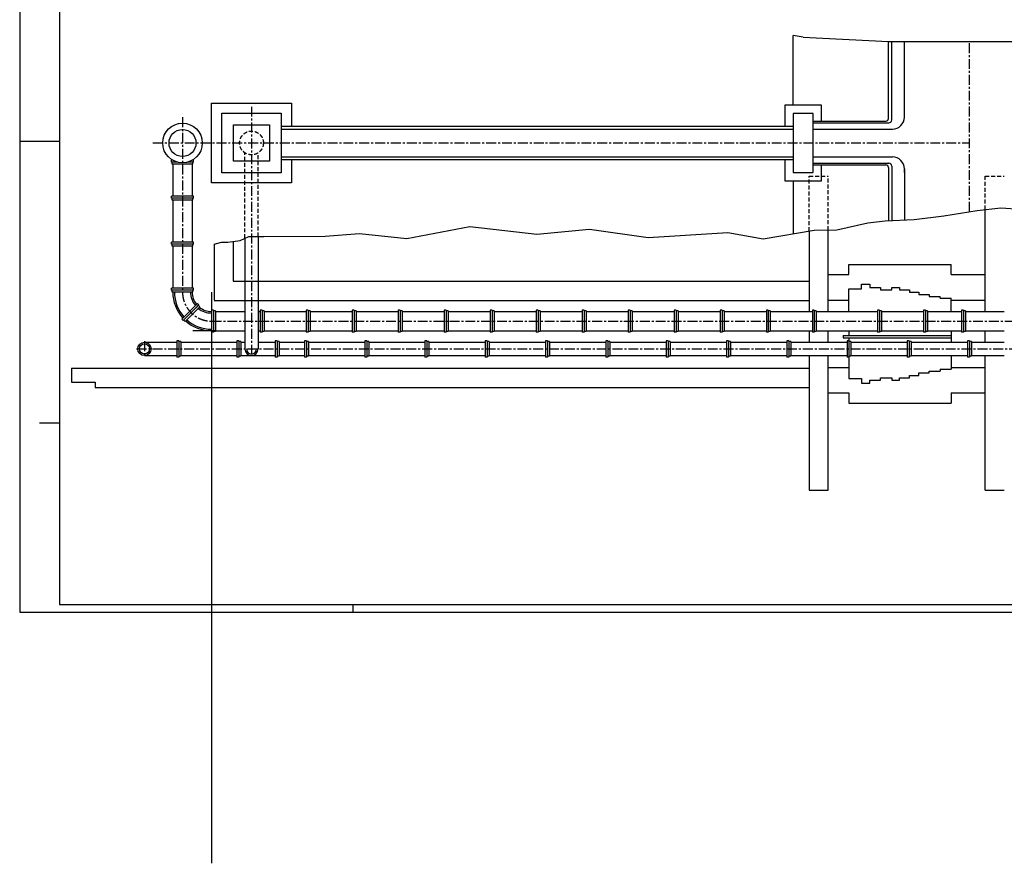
# Model space of a CAD drawing. Extents: x 0 to 143212, y -15822 to 84100.
# Tile 1 of 4: x 0 to 62062, y -15822 to 37357. Entities that reach past the tile are written whole.
import ezdxf

# ---------------------------------------------------------------- set-up
doc = ezdxf.new("R2010")
doc.units = 0
doc.header["$LTSCALE"] = 500
for name, pattern in [('AUSGEZOGEN', [0]), ('MITTE', [2, 1.25, -0.25, 0.25, -0.25]), ('VERDECKTX2', [0.75, 0.5, -0.25])]:
    doc.linetypes.add(name, pattern=pattern)
for name, color, linetype in [('050', 3, 'AUSGEZOGEN'), ('3DHilf', 4, 'CONTINUOUS'), ('MI25', 7, 'MITTE'), ('RAHMENA', 7, 'CONTINUOUS'), ('RAHMENI', 4, 'CONTINUOUS'), ('VE25', 7, 'VERDECKTX2'), ('VO25', 7, 'CONTINUOUS'), ('VO35', 2, 'CONTINUOUS'), ('VO50', 1, 'CONTINUOUS')]:
    doc.layers.add(name, color=color, linetype=linetype)

msp = doc.modelspace()

# ---------------------------------------------------------------- linework, layer by layer
at = {"layer": '050'}
for p, q in [((12340, 17746), (10907, 17746)), ((12090, 17746), (12090, -15822))]:
    msp.add_line(p, q, dxfattribs=at)
at = {"layer": '3DHilf', "extrusion": (-1, 0, 0)}
msp.add_line((12090, 20184), (12090, 16777), dxfattribs=at)
at = {"layer": 'MI25'}
for p, q in [((59862, 25253), (59862, 35982)), ((14612, 31870), (14612, 16183)), ((10262, 31215), (10262, 20184)), ((8402, 29586), (59862, 29586)), ((12090, 18355), (86412, 18355)), ((7862, 17096), (7862, 16108)), ((7368, 16602), (92662, 16602))]:
    msp.add_line(p, q, dxfattribs=at)
msp.add_arc((12090, 20184), 1828, 180, 270, dxfattribs=at)
at = {"layer": 'RAHMENA'}
for p, q in [((0, 84100), (0, 0)), ((0, 29700), (2500, 29700)), ((1250, 11943), (2500, 11943)), ((0, 0), (126712, 0)), ((21000, 500), (21000, 0))]:
    msp.add_line(p, q, dxfattribs=at)
at = {"layer": 'RAHMENI'}
for p, q in [((2500, 83600), (2500, 500)), ((2500, 500), (126212, 500))]:
    msp.add_line(p, q, dxfattribs=at)
at = {"layer": 'VE25'}
for p, q in [((14193, 23579), (14193, 28964)), ((15031, 23691), (15031, 28964)), ((49762, 27484), (50962, 27484)), ((49762, 24030), (49762, 27484)), ((50962, 24101), (50962, 27484)), ((60862, 25390), (60862, 27484)), ((60862, 27484), (62062, 27484))]:
    msp.add_line(p, q, dxfattribs=at)
msp.add_circle((14612, 29586), 750, dxfattribs=at)
at = {"layer": 'VO25'}
for p, q in [((48762, 31978), (48762, 36358)), ((54762, 31137), (54762, 35982)), ((54962, 31037), (54962, 35982)), ((55762, 31212), (55762, 35982)), ((16491, 30636), (48762, 30636)), ((16491, 30462), (48762, 30462)), ((50012, 30962), (54587, 30962)), ((50012, 30862), (54787, 30862)), ((50012, 30462), (55012, 30462)), ((16491, 28709), (48762, 28709)), ((50012, 28709), (55012, 28709)), ((16491, 28536), (48762, 28536)), ((50012, 28309), (54787, 28309)), ((50012, 28209), (54587, 28209)), ((54762, 28034), (54762, 24695)), ((54962, 28134), (54962, 24703)), ((55762, 27719), (55762, 27959)), ((55762, 27959), (55762, 24732)), ((48762, 27194), (48762, 23859)), ((13987, 16165), (13947, 16165))]:
    msp.add_line(p, q, dxfattribs=at)
for points in [[(17126, 28536), (17126, 27071), (12097, 27071), (12097, 32100), (17126, 32100), (17126, 30636)], [(50537, 30962), (50537, 31978), (48237, 31978), (48237, 30636)], [(48237, 28536), (48237, 27194), (50537, 27194), (50537, 28209)]]:
    msp.add_lwpolyline(points, dxfattribs=at)
for points in [[(12732, 31465), (16491, 31465), (16491, 27706), (12732, 27706)], [(50012, 31453), (48762, 31453), (48762, 27719), (50012, 27719)], [(13482, 30736), (15741, 30736), (15741, 28436), (13482, 28436)]]:
    msp.add_lwpolyline(points, close=True, dxfattribs=at)
for centre, radius, start, end in [((54587, 31137), 175, 270, 0), ((54787, 31037), 175, 270, 0), ((55012, 31212), 750, 270, 0), ((55012, 27959), 750, 360, 90), ((54587, 28034), 175, 0, 90), ((54787, 28134), 175, 0, 90)]:
    msp.add_arc(centre, radius, start, end, dxfattribs=at)
at = {"layer": 'VO35'}
for p, q in [((49381, 36264), (48762, 36358)), ((49381, 36264), (54762, 35982)), ((54762, 35982), (63962, 35982)), ((9562, 28369), (9562, 28494)), ((9652, 28494), (9562, 28494)), ((9974, 28369), (9562, 28369)), ((9607, 28244), (9607, 28369)), ((10916, 28244), (9607, 28244)), ((9652, 28244), (9652, 26234)), ((10962, 28369), (10550, 28369)), ((10916, 28369), (10681, 28369)), ((10962, 28494), (10871, 28494)), ((10871, 28244), (10871, 26234)), ((10916, 28244), (10916, 28369)), ((10962, 28369), (10962, 28494)), ((10962, 26234), (9562, 26234)), ((9562, 26109), (9562, 26234)), ((10962, 26109), (9562, 26109)), ((9607, 25984), (9607, 26109)), ((10916, 26109), (10681, 26109)), ((10916, 25984), (10916, 26109)), ((10962, 26109), (10962, 26234)), ((10916, 25984), (9607, 25984)), ((9652, 25984), (9652, 23334)), ((10871, 25984), (10871, 23334)), ((15031, 23691), (15031, 16602)), ((10962, 23334), (9562, 23334)), ((9562, 23209), (9562, 23334)), ((10962, 23209), (9562, 23209)), ((9607, 23084), (9607, 23209)), ((10916, 23084), (9607, 23084)), ((9652, 23084), (9652, 20434)), ((10916, 23209), (10681, 23209)), ((10871, 23084), (10871, 20434)), ((10916, 23084), (10916, 23209)), ((10962, 23209), (10962, 23334)), ((14193, 23579), (14193, 16602)), ((10962, 20434), (9562, 20434)), ((9562, 20309), (9562, 20434)), ((10962, 20309), (9562, 20309)), ((9607, 20184), (9607, 20309)), ((10916, 20184), (9607, 20184)), ((10916, 20309), (10681, 20309)), ((10916, 20184), (10916, 20309)), ((10962, 20309), (10962, 20434)), ((11204, 19474), (10214, 18484)), ((11292, 19386), (10303, 18396)), ((11349, 19265), (10423, 18340)), ((11260, 19354), (11094, 19187)), ((11292, 19386), (11204, 19474)), ((11349, 19265), (11260, 19354)), ((12090, 19055), (12090, 17655)), ((12215, 19055), (12090, 19055)), ((12215, 19055), (12215, 17655)), ((12215, 19010), (12215, 18774)), ((12340, 19010), (12215, 19010)), ((12340, 19010), (12340, 17701)), ((12340, 18965), (14193, 18965)), ((15031, 18965), (15162, 18965)), ((15162, 19055), (15162, 17655)), ((15287, 19055), (15162, 19055)), ((15287, 19055), (15287, 17655)), ((15287, 19010), (15287, 18774)), ((15412, 19010), (15287, 19010)), ((15412, 19010), (15412, 17701)), ((15412, 18965), (18062, 18965)), ((18062, 19055), (18062, 17655)), ((18187, 19055), (18062, 19055)), ((18187, 19055), (18187, 17655)), ((18187, 19010), (18187, 18774)), ((18312, 19010), (18187, 19010)), ((18312, 19010), (18312, 17701)), ((18312, 18965), (20962, 18965)), ((20962, 19055), (20962, 17655)), ((21087, 19055), (20962, 19055)), ((21087, 19055), (21087, 17655)), ((21087, 19010), (21087, 18774)), ((21212, 19010), (21087, 19010)), ((21212, 19010), (21212, 17701)), ((21212, 18965), (23862, 18965)), ((23862, 19055), (23862, 17655)), ((23987, 19055), (23862, 19055)), ((23987, 19055), (23987, 17655)), ((23987, 19010), (23987, 18774)), ((24112, 19010), (23987, 19010)), ((24112, 19010), (24112, 17701)), ((24112, 18965), (26762, 18965)), ((26762, 19055), (26762, 17655)), ((26887, 19055), (26762, 19055)), ((26887, 19055), (26887, 17655)), ((26887, 19010), (26887, 18774)), ((27012, 19010), (26887, 19010)), ((27012, 19010), (27012, 17701)), ((27012, 18965), (29662, 18965)), ((29662, 19055), (29662, 17655)), ((29787, 19055), (29662, 19055)), ((29787, 19055), (29787, 17655)), ((29787, 19010), (29787, 18774)), ((29912, 19010), (29787, 19010)), ((29912, 19010), (29912, 17701)), ((29912, 18965), (32562, 18965)), ((32562, 19055), (32562, 17655)), ((32687, 19055), (32562, 19055)), ((32687, 19055), (32687, 17655)), ((32687, 19010), (32687, 18774)), ((32812, 19010), (32687, 19010)), ((32812, 19010), (32812, 17701)), ((32812, 18965), (35462, 18965)), ((35462, 19055), (35462, 17655)), ((35587, 19055), (35462, 19055)), ((35587, 19055), (35587, 17655)), ((35587, 19010), (35587, 18774)), ((35712, 19010), (35587, 19010)), ((35712, 19010), (35712, 17701)), ((35712, 18965), (38362, 18965)), ((38362, 19055), (38362, 17655)), ((38487, 19055), (38362, 19055)), ((38487, 19055), (38487, 17655)), ((38487, 19010), (38487, 18774)), ((38612, 19010), (38487, 19010)), ((38612, 19010), (38612, 17701)), ((38612, 18965), (41262, 18965)), ((41262, 19055), (41262, 17655)), ((41387, 19055), (41262, 19055)), ((41387, 19055), (41387, 17655)), ((41387, 19010), (41387, 18774)), ((41512, 19010), (41387, 19010)), ((41512, 19010), (41512, 17701)), ((41512, 18965), (44162, 18965)), ((44162, 19055), (44162, 17655)), ((44287, 19055), (44162, 19055)), ((44287, 19055), (44287, 17655)), ((44287, 19010), (44287, 18774)), ((44412, 19010), (44287, 19010)), ((44412, 19010), (44412, 17701)), ((44412, 18965), (47062, 18965)), ((47062, 19055), (47062, 17655)), ((47187, 19055), (47062, 19055)), ((47187, 19055), (47187, 17655)), ((47187, 19010), (47187, 18774)), ((47312, 19010), (47187, 19010)), ((47312, 19010), (47312, 17701)), ((47312, 18965), (49962, 18965)), ((49962, 19055), (49962, 17655)), ((50087, 19055), (49962, 19055)), ((50087, 19055), (50087, 17655)), ((50087, 19010), (50087, 18774)), ((50212, 19010), (50087, 19010)), ((50212, 19010), (50212, 17701)), ((50212, 18965), (54062, 18965)), ((54062, 19055), (54062, 17655)), ((54187, 19055), (54062, 19055)), ((54187, 19055), (54187, 17655)), ((54187, 19010), (54187, 18774)), ((54312, 19010), (54187, 19010)), ((54312, 19010), (54312, 17701)), ((54312, 18965), (56962, 18965)), ((56962, 19055), (56962, 17655)), ((57087, 19055), (56962, 19055)), ((57087, 19055), (57087, 17655)), ((57087, 19010), (57087, 18774)), ((57212, 19010), (57087, 19010)), ((57212, 19010), (57212, 17701)), ((57212, 18965), (59362, 18965)), ((59362, 19055), (59362, 17655)), ((59487, 19055), (59362, 19055)), ((59487, 19055), (59487, 17655)), ((59487, 19010), (59487, 18774)), ((59612, 19010), (59487, 19010)), ((59612, 19010), (59612, 17701)), ((59612, 18965), (62062, 18965)), ((10303, 18396), (10214, 18484)), ((10423, 18340), (10334, 18428)), ((12215, 17655), (12090, 17655)), ((12340, 17701), (12215, 17701)), ((12340, 17746), (14193, 17746)), ((15031, 17746), (15162, 17746)), ((15287, 17655), (15162, 17655)), ((15412, 17701), (15287, 17701)), ((15412, 17746), (18062, 17746)), ((18187, 17655), (18062, 17655)), ((18312, 17701), (18187, 17701)), ((18312, 17746), (20962, 17746)), ((21087, 17655), (20962, 17655)), ((21212, 17701), (21087, 17701)), ((21212, 17746), (23862, 17746)), ((23987, 17655), (23862, 17655)), ((24112, 17701), (23987, 17701)), ((24112, 17746), (26762, 17746)), ((26887, 17655), (26762, 17655)), ((27012, 17701), (26887, 17701)), ((27012, 17746), (29662, 17746)), ((29787, 17655), (29662, 17655)), ((29912, 17701), (29787, 17701)), ((29912, 17746), (32562, 17746)), ((32687, 17655), (32562, 17655)), ((32812, 17701), (32687, 17701)), ((32812, 17746), (35462, 17746)), ((35587, 17655), (35462, 17655)), ((35712, 17701), (35587, 17701)), ((35712, 17746), (38362, 17746)), ((38487, 17655), (38362, 17655)), ((38612, 17701), (38487, 17701)), ((38612, 17746), (41262, 17746)), ((41387, 17655), (41262, 17655)), ((41512, 17701), (41387, 17701)), ((41512, 17746), (44162, 17746)), ((44287, 17655), (44162, 17655)), ((44412, 17701), (44287, 17701)), ((44412, 17746), (47062, 17746)), ((47187, 17655), (47062, 17655)), ((47312, 17701), (47187, 17701)), ((47312, 17746), (49962, 17746)), ((50087, 17655), (49962, 17655)), ((50212, 17701), (50087, 17701)), ((50212, 17746), (54062, 17746)), ((51912, 17446), (51912, 17296)), ((51912, 17446), (58712, 17446)), ((54187, 17655), (54062, 17655)), ((54312, 17701), (54187, 17701)), ((54312, 17746), (56962, 17746)), ((57087, 17655), (56962, 17655)), ((57212, 17701), (57087, 17701)), ((57212, 17746), (59362, 17746)), ((59487, 17655), (59362, 17655)), ((59612, 17701), (59487, 17701)), ((59612, 17746), (62062, 17746)), ((7862, 17021), (9897, 17021)), ((9897, 17112), (9897, 16093)), ((10022, 17112), (9897, 17112)), ((10022, 17112), (10022, 16093)), ((10147, 17066), (10022, 17066)), ((10022, 17066), (10022, 16138)), ((10147, 17066), (10147, 16138)), ((10147, 17021), (13697, 17021)), ((13697, 17112), (13697, 16093)), ((13822, 17112), (13697, 17112)), ((13822, 17112), (13822, 16093)), ((13822, 17066), (13822, 16138)), ((13947, 17066), (13822, 17066)), ((13947, 17066), (13947, 16138)), ((13947, 17021), (14193, 17021)), ((15031, 17021), (16097, 17021)), ((16222, 17112), (16097, 17112)), ((16097, 17112), (16097, 16093)), ((16222, 17112), (16222, 16093)), ((16347, 17066), (16222, 17066)), ((16222, 17066), (16222, 16138)), ((16347, 17066), (16347, 16138)), ((16347, 17021), (17947, 17021)), ((17947, 17112), (17947, 16093)), ((18072, 17112), (17947, 17112)), ((18072, 17112), (18072, 16093)), ((18072, 17066), (18072, 16138)), ((18197, 17066), (18072, 17066)), ((18197, 17066), (18197, 16138)), ((18197, 17021), (21747, 17021)), ((21872, 17112), (21747, 17112)), ((21747, 17112), (21747, 16093)), ((21872, 17112), (21872, 16093)), ((21997, 17066), (21872, 17066)), ((21997, 17066), (21997, 16138)), ((21997, 17021), (25547, 17021)), ((25547, 17112), (25547, 16093)), ((25672, 17112), (25547, 17112)), ((25672, 17112), (25672, 16093)), ((25672, 17066), (25672, 16138)), ((25797, 17066), (25672, 17066)), ((25797, 17066), (25797, 16138)), ((25797, 17021), (29347, 17021)), ((29472, 17112), (29347, 17112)), ((29347, 17112), (29347, 16093)), ((29472, 17112), (29472, 16093)), ((29597, 17066), (29472, 17066)), ((29472, 17066), (29472, 16138)), ((29597, 17066), (29597, 16138)), ((29597, 17021), (33147, 17021)), ((33147, 17112), (33147, 16093)), ((33272, 17112), (33147, 17112)), ((33272, 17112), (33272, 16093)), ((33272, 17066), (33272, 16138)), ((33397, 17066), (33272, 17066)), ((33397, 17066), (33397, 16138)), ((33397, 17021), (36947, 17021)), ((37072, 17112), (36947, 17112)), ((36947, 17112), (36947, 16093)), ((37072, 17112), (37072, 16093)), ((37197, 17066), (37072, 17066)), ((37072, 17066), (37072, 16138)), ((37197, 17066), (37197, 16138)), ((37197, 17021), (40747, 17021)), ((40747, 17112), (40747, 16093)), ((40872, 17112), (40747, 17112)), ((40872, 17112), (40872, 16093)), ((40872, 17066), (40872, 16138)), ((40997, 17066), (40872, 17066)), ((40997, 17066), (40997, 16138)), ((40997, 17021), (44547, 17021)), ((44672, 17112), (44547, 17112)), ((44547, 17112), (44547, 16093)), ((44672, 17112), (44672, 16093)), ((44797, 17066), (44672, 17066)), ((44672, 17066), (44672, 16138)), ((44797, 17066), (44797, 16138)), ((44797, 17021), (48347, 17021)), ((48347, 17112), (48347, 16093)), ((48472, 17112), (48347, 17112)), ((48472, 17112), (48472, 16093)), ((48472, 17066), (48472, 16138)), ((48597, 17066), (48472, 17066)), ((48597, 17066), (48597, 16138)), ((48597, 17021), (52147, 17021)), ((51912, 17296), (58712, 17296)), ((52272, 17112), (52147, 17112)), ((52147, 17112), (52147, 16093)), ((52272, 17112), (52272, 16093)), ((52397, 17066), (52272, 17066)), ((52272, 17066), (52272, 16138)), ((52397, 17066), (52397, 16138)), ((52397, 17021), (55947, 17021)), ((55947, 17112), (55947, 16093)), ((56072, 17112), (55947, 17112)), ((56072, 17112), (56072, 16093)), ((56072, 17066), (56072, 16138)), ((56197, 17066), (56072, 17066)), ((56197, 17066), (56197, 16138)), ((56197, 17021), (59747, 17021)), ((59872, 17112), (59747, 17112)), ((59747, 17112), (59747, 16093)), ((59872, 17112), (59872, 16093)), ((59997, 17066), (59872, 17066)), ((59872, 17066), (59872, 16138)), ((59997, 17066), (59997, 16138)), ((59997, 17021), (62062, 17021)), ((7862, 16183), (9897, 16183)), ((10147, 16138), (10022, 16138)), ((10147, 16183), (13697, 16183)), ((13947, 16138), (13822, 16138)), ((13947, 16183), (16097, 16183)), ((16347, 16138), (16222, 16138)), ((16347, 16183), (17947, 16183)), ((18197, 16138), (18072, 16138)), ((18197, 16183), (21747, 16183)), ((21997, 16138), (21872, 16138)), ((21997, 16183), (25547, 16183)), ((25797, 16138), (25672, 16138)), ((25797, 16183), (29347, 16183)), ((29597, 16138), (29472, 16138)), ((29597, 16183), (33147, 16183)), ((33397, 16138), (33272, 16138)), ((33397, 16183), (36947, 16183)), ((37197, 16138), (37072, 16138)), ((37197, 16183), (40747, 16183)), ((40997, 16138), (40872, 16138)), ((40997, 16183), (44547, 16183)), ((44797, 16138), (44672, 16138)), ((44797, 16183), (48347, 16183)), ((48597, 16138), (48472, 16138)), ((48597, 16183), (52147, 16183)), ((52397, 16138), (52272, 16138)), ((52397, 16183), (55947, 16183)), ((56197, 16138), (56072, 16138)), ((56197, 16183), (59747, 16183)), ((59997, 16138), (59872, 16138)), ((59997, 16183), (62062, 16183)), ((10022, 16093), (9897, 16093)), ((13822, 16093), (13697, 16093)), ((16222, 16093), (16097, 16093)), ((18072, 16093), (17947, 16093)), ((21872, 16093), (21747, 16093)), ((25672, 16093), (25547, 16093)), ((29472, 16093), (29347, 16093)), ((33272, 16093), (33147, 16093)), ((37072, 16093), (36947, 16093)), ((40872, 16093), (40747, 16093)), ((44672, 16093), (44547, 16093)), ((48472, 16093), (48347, 16093)), ((52272, 16093), (52147, 16093)), ((56072, 16093), (55947, 16093)), ((59872, 16093), (59747, 16093))]:
    msp.add_line(p, q, dxfattribs=at)
for points in [[(46869, 23535), (50076, 24084), (51499, 24111), (53465, 24552), (54550, 24687), (56380, 24755), (58245, 24992), (60346, 25331), (61837, 25501), (64312, 25331)], [(12262, 23207), (12718, 23334), (13128, 23334), (13907, 23438), (14440, 23700), (15381, 23685), (19245, 23705), (21414, 23874), (24397, 23569), (28363, 24314), (32600, 23840), (35921, 24145), (39616, 23637), (44632, 23942), (46869, 23535)]]:
    msp.add_lwpolyline(points, dxfattribs=at)
for centre, radius in [((10262, 29586), 1250), ((10262, 29586), 850), ((7862, 16602), 419), ((7862, 16602), 319)]:
    msp.add_circle(centre, radius, dxfattribs=at)
for centre, radius, start, end in [((12090, 20184), 2438, 180, 222.06107), ((12090, 20184), 2338, 180, 222.06107), ((12090, 20184), 1319, 180, 219.11437), ((12090, 20184), 1219, 180, 219.11437), ((12090, 20184), 1319, 230.88563, 270), ((12090, 20184), 1219, 230.88563, 270), ((12090, 20184), 2438, 227.93893, 270), ((12090, 20184), 2338, 227.93893, 270), ((14612, 16602), 419, 180, 0), ((14612, 16602), 319, 180, 0)]:
    msp.add_arc(centre, radius, start, end, dxfattribs=at)
at = {"layer": 'VO50'}
for p, q in [((60862, 18965), (60862, 25390)), ((49762, 24030), (49762, 18965)), ((50962, 18965), (50962, 24101)), ((12262, 23207), (12262, 19684)), ((13462, 23379), (13462, 20884)), ((52262, 21284), (52262, 21934)), ((52262, 21934), (58712, 21934)), ((58712, 21284), (58712, 21934)), ((50962, 21284), (52262, 21284)), ((58712, 21284), (60862, 21284)), ((13462, 20884), (49762, 20884)), ((53062, 20384), (53062, 20684)), ((53062, 20684), (53582, 20684)), ((53582, 20684), (53582, 20484)), ((53582, 20484), (54262, 20484)), ((54262, 20484), (54262, 20334)), ((54962, 20334), (54962, 20484)), ((54962, 20484), (55462, 20484)), ((55462, 20484), (55462, 20334)), ((52262, 18965), (52262, 20384)), ((52262, 20384), (53062, 20384)), ((54262, 20334), (54962, 20334)), ((55462, 20334), (56082, 20334)), ((56082, 20334), (56082, 20184)), ((56082, 20184), (56682, 20184)), ((56682, 20184), (56682, 20034)), ((56682, 20034), (57332, 20034)), ((57332, 20034), (57332, 19917)), ((57332, 19917), (58022, 19917)), ((58022, 19800), (58022, 19917)), ((12262, 19665), (49762, 19665)), ((50962, 19684), (52262, 19684)), ((58022, 19800), (58712, 19800)), ((58712, 18965), (58712, 19800)), ((58712, 19684), (60862, 19684)), ((49762, 17746), (49762, 17021)), ((50962, 17021), (50962, 17746)), ((52262, 17746), (52262, 17446)), ((58712, 17746), (58712, 17021)), ((60862, 17021), (60862, 17746)), ((52262, 17296), (52262, 17021)), ((49762, 16183), (49762, 7698)), ((50962, 7698), (50962, 16183)), ((52262, 16183), (52262, 14738)), ((58712, 16183), (58712, 15322)), ((60862, 7698), (60862, 16183)), ((3262, 15398), (49762, 15398)), ((3262, 15398), (3262, 14498)), ((50962, 15438), (52262, 15438)), ((56082, 14938), (56682, 14938)), ((56082, 14788), (56082, 14938)), ((56682, 15088), (57332, 15088)), ((56682, 14938), (56682, 15088)), ((57332, 15205), (58022, 15205)), ((57332, 15088), (57332, 15205)), ((58022, 15322), (58712, 15322)), ((58022, 15322), (58022, 15205)), ((58712, 15438), (60862, 15438)), ((3262, 14498), (4762, 14498)), ((4762, 14498), (4762, 14179)), ((52262, 14738), (53062, 14738)), ((53062, 14738), (53062, 14438)), ((53062, 14438), (53582, 14438)), ((53582, 14638), (54262, 14638)), ((53582, 14438), (53582, 14638)), ((54262, 14788), (54962, 14788)), ((54262, 14638), (54262, 14788)), ((54962, 14788), (54962, 14638)), ((54962, 14638), (55462, 14638)), ((55462, 14788), (56082, 14788)), ((55462, 14638), (55462, 14788)), ((4762, 14179), (49762, 14179)), ((50962, 13838), (52262, 13838)), ((52262, 13838), (52262, 13188)), ((58712, 13838), (58712, 13188)), ((58712, 13838), (60862, 13838)), ((52262, 13188), (58712, 13188)), ((49762, 7698), (50962, 7698)), ((60862, 7698), (62062, 7698))]:
    msp.add_line(p, q, dxfattribs=at)

doc.saveas('drawing.dxf')
